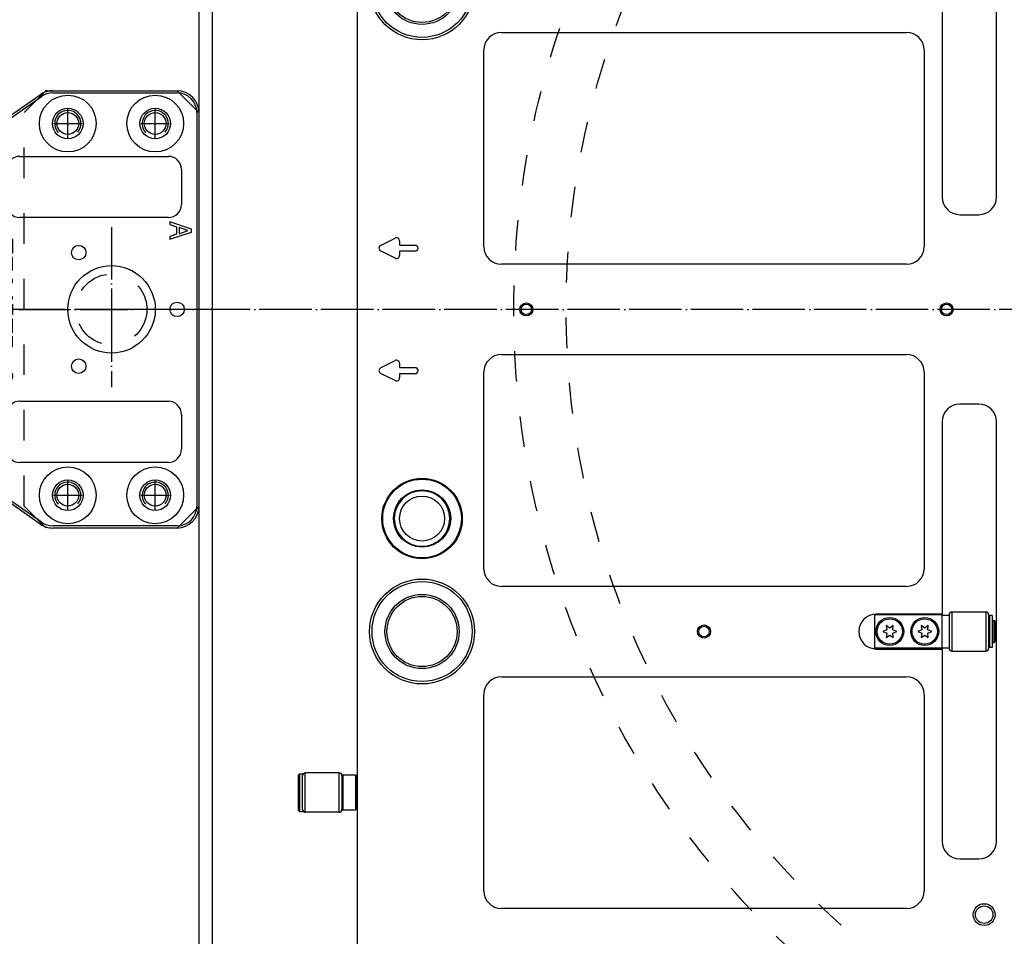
# Model space of a CAD drawing. Extents: x -1809 to 6113, y -4129 to 1471.
# Tile 59 of 197: x 986 to 1211, y -1965 to -1756. Entities that reach past the tile are written whole.
import ezdxf

# ---------------------------------------------------------------- set-up
doc = ezdxf.new("R2010")
doc.units = 0
doc.linetypes.add('DASHED', pattern=[15, 7, -8])
doc.linetypes.add('DOT_CENTER', pattern=[14, 12, -1, 0, -1])
doc.layers.get('0').update_dxf_attribs({"linetype": 'CONTINUOUS'})
for name, color, linetype in [('1', 7, 'CONTINUOUS'), ('141', 7, 'CONTINUOUS'), ('16', 7, 'CONTINUOUS'), ('DIMPROHIDE', 7, 'CONTINUOUS')]:
    doc.layers.add(name, color=color, linetype=linetype)

# ---------------------------------------------------------------- blocks, each defined once
blk = doc.blocks.new('PIN__616', base_point=(977, -1801.88))
at = {"layer": '1', "color": 4, "linetype": 'CONTINUOUS'}
for centre, radius in [((957, -1821.88), 20), ((949.5, -1808.89), 4), ((949.5, -1808.89), 2.2), ((957, -1821.88), 10), ((957, -1821.88), 8.6), ((957, -1821.88), 5.9), ((972, -1821.88), 4), ((972, -1821.88), 2.2), ((949.5, -1834.87), 4), ((949.5, -1834.87), 2.2)]:
    blk.add_circle(centre, radius, dxfattribs=at)
blk = doc.blocks.new('E7015-23251__617', base_point=(930.86, -1871.88))
at = {"layer": '1', "color": 6, "linetype": 'DOT_CENTER'}
for p, q in [((992, -1771.88), (991.8, -1772.02)), ((992.34, -1771.88), (992, -1771.88)), ((1007, -1803.04), (1007, -1821.88)), ((957, -1806.88), (957, -1839.25)), ((930.86, -1821.88), (978.06, -1821.88)), ((985.7, -1821.88), (1007, -1821.88)), ((1007, -1821.88), (1007, -1839.69)), ((1033.69, -1821.88), (1007, -1821.88))]:
    blk.add_line(p, q, dxfattribs=at)
at = {"layer": '1', "color": 6, "linetype": 'CONTINUOUS'}
for p, q in [((993.57, -1771.88), (1022, -1771.88)), ((944.99, -1804.65), (990.71, -1772.78)), ((945.28, -1805.06), (991, -1773.19)), ((993.57, -1772.38), (1022, -1772.38)), ((1026.5, -1776.88), (1026.5, -1866.88)), ((1027, -1776.88), (1027, -1866.88)), ((986, -1786.88), (1020, -1786.88)), ((983, -1797.88), (983, -1789.88)), ((1023, -1789.88), (1023, -1797.88)), ((1020, -1800.88), (986, -1800.88)), ((970.33, -1801.88), (970.33, -1804.02)), ((975.33, -1801.88), (970.33, -1801.88)), ((971.01, -1802.5), (971.01, -1803.96)), ((972.76, -1802.5), (971.01, -1802.5)), ((972.76, -1803.96), (972.76, -1802.5)), ((973.33, -1802.5), (973.33, -1803.96)), ((974.7, -1802.5), (973.33, -1802.5)), ((974.7, -1803.96), (974.7, -1802.5)), ((975.33, -1804.02), (975.33, -1801.88)), ((1020.33, -1801.88), (1020.33, -1802.5)), ((1025.33, -1803.51), (1020.33, -1801.88)), ((1020.33, -1802.5), (1021.83, -1803)), ((1021.83, -1803), (1021.83, -1804.69)), ((1022.45, -1803.17), (1022.45, -1804.58)), ((1024.45, -1803.85), (1022.45, -1803.17)), ((1022.45, -1804.58), (1024.45, -1803.85)), ((1025.33, -1804.19), (1025.33, -1803.51)), ((970.33, -1804.02), (970.45, -1804.47)), ((970.45, -1804.47), (970.64, -1804.8)), ((970.64, -1804.8), (970.95, -1805.09)), ((970.95, -1805.09), (971.26, -1805.25)), ((971.01, -1803.96), (971.08, -1804.24)), ((971.08, -1804.24), (971.26, -1804.47)), ((971.26, -1804.47), (971.51, -1804.64)), ((971.26, -1805.25), (971.7, -1805.37)), ((971.51, -1804.64), (971.76, -1804.69)), ((971.7, -1805.37), (972.01, -1805.37)), ((971.76, -1804.69), (972.01, -1804.69)), ((972.01, -1804.69), (972.26, -1804.64)), ((972.01, -1805.37), (972.45, -1805.25)), ((972.26, -1804.64), (972.51, -1804.47)), ((972.45, -1805.25), (972.83, -1805.03)), ((972.51, -1804.47), (972.7, -1804.24)), ((972.7, -1804.24), (972.76, -1803.96)), ((972.83, -1805.03), (973.08, -1804.75)), ((973.08, -1804.75), (973.2, -1804.86)), ((973.2, -1804.86), (973.58, -1805.09)), ((973.33, -1803.96), (973.39, -1804.19)), ((973.39, -1804.19), (973.51, -1804.35)), ((973.51, -1804.35), (973.7, -1804.47)), ((973.58, -1805.09), (973.89, -1805.14)), ((973.7, -1804.47), (973.89, -1804.52)), ((973.89, -1804.52), (974.14, -1804.52)), ((973.89, -1805.14), (974.14, -1805.14)), ((974.14, -1804.52), (974.33, -1804.47)), ((974.14, -1805.14), (974.45, -1805.09)), ((974.33, -1804.47), (974.51, -1804.35)), ((974.45, -1805.09), (974.83, -1804.86)), ((974.51, -1804.35), (974.64, -1804.19)), ((974.64, -1804.19), (974.7, -1803.96)), ((974.83, -1804.86), (975.08, -1804.64)), ((975.08, -1804.64), (975.26, -1804.3)), ((975.26, -1804.3), (975.33, -1804.02)), ((979.33, -1805.85), (984.33, -1805.85)), ((979.33, -1809.11), (979.33, -1805.85)), ((984.33, -1805.85), (984.33, -1809.05)), ((1020.33, -1805.82), (1025.33, -1804.19)), ((1021.83, -1804.69), (1020.33, -1805.2)), ((1020.33, -1805.2), (1020.33, -1805.82)), ((979.95, -1806.46), (979.95, -1809.11)), ((981.58, -1806.46), (979.95, -1806.46)), ((981.58, -1808.83), (981.58, -1806.46)), ((982.2, -1806.46), (982.2, -1808.83)), ((983.7, -1806.46), (982.2, -1806.46)), ((983.7, -1809.05), (983.7, -1806.46)), ((979.95, -1809.11), (979.33, -1809.11)), ((979.33, -1810.57), (979.33, -1811.25)), ((980.33, -1810.68), (979.33, -1810.57)), ((982.2, -1808.83), (981.58, -1808.83)), ((984.33, -1809.05), (983.7, -1809.05)), ((983.7, -1810.01), (983.7, -1812.26)), ((984.33, -1810.01), (983.7, -1810.01)), ((984.33, -1812.93), (984.33, -1810.01)), ((979.33, -1811.25), (980.26, -1811.36)), ((980.26, -1811.36), (981.01, -1811.53)), ((981.26, -1810.96), (980.33, -1810.68)), ((981.01, -1811.53), (981.76, -1811.81)), ((981.83, -1811.19), (981.26, -1810.96)), ((981.76, -1811.81), (982.7, -1812.26)), ((982.58, -1811.53), (981.83, -1811.19)), ((983.7, -1812.26), (982.58, -1811.53)), ((982.7, -1812.26), (983.76, -1812.93)), ((979.39, -1814.96), (979.33, -1815.18)), ((979.51, -1814.68), (979.39, -1814.96)), ((979.64, -1814.51), (979.51, -1814.68)), ((979.83, -1814.34), (979.64, -1814.51)), ((980.08, -1814.17), (979.83, -1814.34)), ((980.08, -1814.96), (979.95, -1815.18)), ((980.33, -1814.06), (980.08, -1814.17)), ((980.26, -1814.73), (980.08, -1814.96)), ((980.45, -1814.62), (980.26, -1814.73)), ((980.64, -1813.95), (980.33, -1814.06)), ((980.76, -1814.51), (980.45, -1814.62)), ((981.01, -1813.89), (980.64, -1813.95)), ((981.45, -1814.45), (980.76, -1814.51)), ((981.58, -1813.83), (981.01, -1813.89)), ((982.2, -1814.45), (981.45, -1814.45)), ((982.08, -1813.83), (981.58, -1813.83)), ((982.64, -1813.89), (982.08, -1813.83)), ((982.89, -1814.51), (982.2, -1814.45)), ((983.01, -1813.95), (982.64, -1813.89)), ((983.2, -1814.62), (982.89, -1814.51)), ((983.33, -1814.06), (983.01, -1813.95)), ((983.39, -1814.73), (983.2, -1814.62)), ((983.58, -1814.17), (983.33, -1814.06)), ((983.58, -1814.96), (983.39, -1814.73)), ((983.83, -1814.34), (983.58, -1814.17)), ((983.7, -1815.18), (983.58, -1814.96)), ((983.76, -1812.93), (984.33, -1812.93)), ((984.01, -1814.51), (983.83, -1814.34)), ((984.14, -1814.68), (984.01, -1814.51)), ((984.26, -1814.96), (984.14, -1814.68)), ((984.33, -1815.18), (984.26, -1814.96)), ((979.33, -1815.18), (979.33, -1815.58)), ((979.33, -1815.58), (979.39, -1815.8)), ((979.39, -1815.8), (979.51, -1816.08)), ((979.51, -1816.08), (979.64, -1816.25)), ((979.64, -1816.25), (979.83, -1816.42)), ((979.83, -1816.42), (980.08, -1816.59)), ((979.95, -1815.18), (979.95, -1815.58)), ((979.95, -1815.58), (980.08, -1815.8)), ((980.08, -1815.8), (980.26, -1816.03)), ((980.08, -1816.59), (980.33, -1816.7)), ((980.26, -1816.03), (980.45, -1816.14)), ((980.33, -1816.7), (980.64, -1816.81)), ((980.45, -1816.14), (980.76, -1816.25)), ((980.64, -1816.81), (981.01, -1816.87)), ((980.76, -1816.25), (981.45, -1816.31)), ((981.01, -1816.87), (981.58, -1816.93)), ((981.45, -1816.31), (982.2, -1816.31)), ((981.58, -1816.93), (982.08, -1816.93)), ((982.08, -1816.93), (982.64, -1816.87)), ((982.2, -1816.31), (982.89, -1816.25)), ((982.64, -1816.87), (983.01, -1816.81)), ((982.89, -1816.25), (983.2, -1816.14)), ((983.01, -1816.81), (983.33, -1816.7)), ((983.2, -1816.14), (983.39, -1816.03)), ((983.33, -1816.7), (983.58, -1816.59)), ((983.39, -1816.03), (983.58, -1815.8)), ((983.58, -1815.8), (983.7, -1815.58)), ((983.58, -1816.59), (983.83, -1816.42)), ((983.7, -1815.58), (983.7, -1815.18)), ((983.83, -1816.42), (984.01, -1816.25)), ((984.01, -1816.25), (984.14, -1816.08)), ((984.14, -1816.08), (984.26, -1815.8)), ((984.26, -1815.8), (984.33, -1815.58)), ((984.33, -1815.58), (984.33, -1815.18)), ((979.33, -1818.9), (979.33, -1819.46)), ((982.95, -1818.9), (979.33, -1818.9)), ((979.33, -1819.46), (984.33, -1819.46)), ((982.95, -1817.83), (982.95, -1818.9)), ((983.45, -1817.83), (982.95, -1817.83)), ((983.45, -1817.94), (983.45, -1817.83)), ((983.51, -1818.22), (983.45, -1817.94)), ((983.58, -1818.39), (983.51, -1818.22)), ((983.7, -1818.61), (983.58, -1818.39)), ((983.89, -1818.78), (983.7, -1818.61)), ((984.14, -1818.95), (983.89, -1818.78)), ((984.33, -1819.01), (984.14, -1818.95)), ((984.33, -1819.46), (984.33, -1819.01)), ((979.33, -1821.65), (979.39, -1821.37)), ((979.33, -1821.93), (979.33, -1821.65)), ((979.39, -1821.37), (979.51, -1821.09)), ((979.51, -1821.09), (979.64, -1820.92)), ((979.64, -1820.92), (979.83, -1820.75)), ((979.83, -1820.75), (980.08, -1820.58)), ((980.08, -1821.37), (979.95, -1821.65)), ((979.95, -1821.65), (979.95, -1821.93)), ((980.08, -1820.58), (980.33, -1820.47)), ((980.26, -1821.15), (980.08, -1821.37)), ((980.45, -1821.03), (980.26, -1821.15)), ((980.33, -1820.47), (980.7, -1820.36)), ((980.76, -1820.92), (980.45, -1821.03)), ((980.7, -1820.36), (980.76, -1820.92)), ((981.58, -1820.41), (984.33, -1820.75)), ((981.58, -1820.98), (981.58, -1820.41)), ((981.76, -1821.09), (981.58, -1820.98)), ((981.95, -1821.31), (981.76, -1821.09)), ((982.08, -1821.65), (981.95, -1821.31)), ((982.08, -1821.93), (982.08, -1821.65)), ((982.33, -1821.03), (982.51, -1821.31)), ((983.7, -1821.2), (982.33, -1821.03)), ((982.51, -1821.31), (982.64, -1821.65)), ((982.64, -1821.65), (982.64, -1821.93)), ((983.7, -1823.06), (983.7, -1821.2)), ((984.33, -1820.75), (984.33, -1823.06)), ((979.39, -1822.21), (979.33, -1821.93)), ((979.51, -1822.5), (979.39, -1822.21)), ((979.64, -1822.66), (979.51, -1822.5)), ((979.83, -1822.83), (979.64, -1822.66)), ((980.08, -1823), (979.83, -1822.83)), ((979.95, -1821.93), (980.08, -1822.21)), ((980.08, -1822.21), (980.26, -1822.44)), ((980.33, -1823.11), (980.08, -1823)), ((980.26, -1822.44), (980.45, -1822.55)), ((980.7, -1823.23), (980.33, -1823.11)), ((980.45, -1822.55), (980.76, -1822.66)), ((981.2, -1823.23), (980.7, -1823.23)), ((980.76, -1822.66), (981.26, -1822.66)), ((981.58, -1823.11), (981.2, -1823.23)), ((981.26, -1822.66), (981.58, -1822.55)), ((981.58, -1822.55), (981.76, -1822.44)), ((981.83, -1823), (981.58, -1823.11)), ((981.76, -1822.44), (981.95, -1822.21)), ((982.08, -1822.83), (981.83, -1823)), ((981.95, -1822.21), (982.08, -1821.93)), ((982.26, -1822.66), (982.08, -1822.83)), ((982.45, -1822.5), (982.26, -1822.66)), ((982.58, -1822.21), (982.45, -1822.5)), ((982.64, -1821.93), (982.58, -1822.21)), ((984.33, -1823.06), (983.7, -1823.06)), ((979.33, -1824.13), (979.33, -1824.75)), ((984.33, -1824.13), (979.33, -1824.13)), ((979.33, -1824.75), (981.58, -1824.75)), ((981.58, -1824.75), (981.58, -1826.83)), ((982.2, -1824.75), (983.7, -1824.75)), ((982.2, -1826.83), (982.2, -1824.75)), ((983.7, -1824.75), (983.7, -1827.16)), ((984.33, -1827.16), (984.33, -1824.13)), ((979.33, -1828.06), (979.33, -1830.2)), ((984.33, -1828.06), (979.33, -1828.06)), ((981.58, -1826.83), (982.2, -1826.83)), ((983.7, -1827.16), (984.33, -1827.16)), ((984.33, -1830.2), (984.33, -1828.06)), ((979.33, -1830.2), (979.45, -1830.65)), ((979.45, -1830.65), (979.64, -1830.99)), ((980.01, -1828.68), (980.01, -1830.15)), ((981.76, -1828.68), (980.01, -1828.68)), ((980.01, -1830.15), (980.08, -1830.43)), ((980.08, -1830.43), (980.26, -1830.65)), ((980.26, -1830.65), (980.51, -1830.82)), ((980.51, -1830.82), (980.76, -1830.88)), ((981.01, -1830.88), (981.26, -1830.82)), ((981.26, -1830.82), (981.51, -1830.65)), ((981.51, -1830.65), (981.7, -1830.43)), ((981.7, -1830.43), (981.76, -1830.15)), ((981.76, -1830.15), (981.76, -1828.68)), ((982.33, -1828.68), (982.33, -1830.15)), ((983.7, -1828.68), (982.33, -1828.68)), ((982.33, -1830.15), (982.39, -1830.37)), ((982.39, -1830.37), (982.51, -1830.54)), ((982.51, -1830.54), (982.7, -1830.65)), ((982.7, -1830.65), (982.89, -1830.71)), ((982.89, -1830.71), (983.14, -1830.71)), ((983.14, -1830.71), (983.33, -1830.65)), ((983.33, -1830.65), (983.51, -1830.54)), ((983.51, -1830.54), (983.64, -1830.37)), ((983.64, -1830.37), (983.7, -1830.15)), ((983.7, -1830.15), (983.7, -1828.68)), ((983.83, -1831.05), (984.08, -1830.82)), ((984.08, -1830.82), (984.26, -1830.48)), ((984.26, -1830.48), (984.33, -1830.2)), ((983.08, -1834.14), (979.33, -1832.45)), ((979.33, -1832.45), (979.33, -1833.01)), ((979.33, -1833.01), (983.08, -1834.7)), ((979.64, -1830.99), (979.95, -1831.27)), ((979.95, -1831.27), (980.26, -1831.44)), ((980.26, -1831.44), (980.7, -1831.55)), ((980.7, -1831.55), (981.01, -1831.55)), ((980.76, -1830.88), (981.01, -1830.88)), ((981.01, -1831.55), (981.45, -1831.44)), ((981.45, -1831.44), (981.83, -1831.21)), ((981.83, -1831.21), (982.08, -1830.93)), ((982.08, -1830.93), (982.2, -1831.05)), ((982.2, -1831.05), (982.58, -1831.27)), ((982.58, -1831.27), (982.89, -1831.33)), ((982.89, -1831.33), (983.14, -1831.33)), ((983.14, -1831.33), (983.45, -1831.27)), ((983.45, -1831.27), (983.83, -1831.05)), ((983.08, -1834.7), (983.08, -1834.14)), ((979.33, -1838.58), (979.33, -1835.6)), ((979.33, -1835.6), (979.7, -1835.6)), ((979.7, -1835.6), (980.14, -1835.71)), ((979.95, -1836.39), (979.95, -1838.58)), ((980.33, -1836.5), (979.95, -1836.39)), ((980.14, -1835.71), (980.58, -1835.94)), ((980.76, -1836.78), (980.33, -1836.5)), ((980.58, -1835.94), (980.95, -1836.22)), ((981.26, -1837.18), (980.76, -1836.78)), ((980.95, -1836.22), (981.39, -1836.56)), ((981.64, -1837.57), (981.26, -1837.18)), ((981.39, -1836.56), (981.7, -1836.9)), ((982.08, -1838.02), (981.64, -1837.57)), ((981.7, -1836.9), (982.08, -1837.23)), ((982.08, -1837.23), (982.51, -1837.63)), ((982.51, -1837.63), (982.7, -1837.74)), ((982.89, -1835.83), (983.14, -1835.83)), ((982.89, -1836.45), (982.89, -1835.83)), ((983.14, -1836.45), (982.89, -1836.45)), ((983.14, -1835.83), (983.45, -1835.88)), ((983.33, -1836.5), (983.14, -1836.45)), ((983.51, -1836.61), (983.33, -1836.5)), ((983.33, -1837.74), (983.51, -1837.63)), ((983.45, -1835.88), (983.83, -1836.11)), ((983.64, -1836.78), (983.51, -1836.61)), ((983.51, -1837.63), (983.64, -1837.46)), ((983.7, -1837.01), (983.64, -1836.78)), ((983.64, -1837.46), (983.7, -1837.23)), ((983.7, -1837.23), (983.7, -1837.01)), ((983.83, -1836.11), (984.08, -1836.33)), ((984.08, -1836.33), (984.26, -1836.67)), ((984.26, -1837.57), (984.08, -1837.91)), ((984.26, -1836.67), (984.33, -1836.95)), ((984.33, -1837.29), (984.26, -1837.57)), ((984.33, -1836.95), (984.33, -1837.29)), ((990.71, -1870.98), (944.99, -1839.11)), ((991, -1870.57), (945.28, -1838.7)), ((979.95, -1838.58), (979.33, -1838.58)), ((982.2, -1838.13), (982.08, -1838.02)), ((982.58, -1838.36), (982.2, -1838.13)), ((982.89, -1838.41), (982.58, -1838.36)), ((982.7, -1837.74), (982.89, -1837.8)), ((982.89, -1837.8), (983.14, -1837.8)), ((983.14, -1838.41), (982.89, -1838.41)), ((983.14, -1837.8), (983.33, -1837.74)), ((983.45, -1838.36), (983.14, -1838.41)), ((983.83, -1838.13), (983.45, -1838.36)), ((984.08, -1837.91), (983.83, -1838.13)), ((986, -1842.88), (1020, -1842.88)), ((983, -1853.88), (983, -1845.88)), ((1023, -1845.88), (1023, -1853.88)), ((1020, -1856.88), (986, -1856.88)), ((1022, -1871.38), (993.57, -1871.38)), ((1022, -1871.88), (993.57, -1871.88))]:
    blk.add_line(p, q, dxfattribs=at)
for centre, radius in [((997, -1779.38), 6.5), ((1017, -1779.38), 6.5), ((997, -1779.38), 3.5), ((1017, -1779.38), 3.5), ((949.5, -1808.89), 1.65), ((999.5, -1808.89), 1.65), ((957, -1821.88), 10), ((1007, -1821.88), 10), ((972, -1821.88), 1.65), ((1022, -1821.88), 1.65), ((949.5, -1834.87), 1.65), ((999.5, -1834.87), 1.65), ((997, -1864.38), 6.5), ((1017, -1864.38), 6.5), ((997, -1864.38), 3.5), ((1017, -1864.38), 3.5)]:
    blk.add_circle(centre, radius, dxfattribs=at)
for centre, radius, start, end in [((993.57, -1776.88), 5, 90, 124.8825), ((1022, -1776.88), 5, 0, 90), ((993.57, -1776.88), 4.5, 90, 124.8825), ((1022, -1776.88), 4.5, 0, 90), ((986, -1789.88), 3, 90, 180), ((1020, -1789.88), 3, 0, 90), ((986, -1797.88), 3, 180, -90), ((1020, -1797.88), 3, -90, 0), ((957, -1821.88), 21, 124.8825, 180), ((957, -1821.88), 20.5, 124.8825, 180), ((957, -1821.88), 21, 180, -124.8825), ((957, -1821.88), 20.5, 180, -124.8825), ((986, -1845.88), 3, 90, 180), ((1020, -1845.88), 3, 0, 90), ((986, -1853.88), 3, 180, -90), ((1020, -1853.88), 3, -90, 0), ((1022, -1866.88), 4.5, -90, 0), ((1022, -1866.88), 5, -90, 0), ((993.57, -1866.88), 5, -124.8825, -90), ((993.57, -1866.88), 4.5, -124.8825, -90)]:
    blk.add_arc(centre, radius, start, end, dxfattribs=at)
at = {"layer": '1'}
blk.add_blockref('PIN__616', (977, -1801.88), dxfattribs=at)
blk = doc.blocks.new('HEADPLATE_TEL', base_point=(934, -2316.07))
at = {"layer": '1', "color": 1, "linetype": 'DASHED'}
for p, q in [((987, -1776.88), (992, -1771.88)), ((992, -1771.88), (1022, -1771.88)), ((1027, -1776.88), (1022, -1771.88)), ((987, -1866.88), (987, -1776.88)), ((1027, -1776.88), (1027, -1866.88)), ((987, -1866.88), (992, -1871.88)), ((1022, -1871.88), (1027, -1866.88)), ((1022, -1871.88), (992, -1871.88))]:
    blk.add_line(p, q, dxfattribs=at)
at = {"layer": '1', "color": 1, "linetype": 'DOT_CENTER'}
for p, q in [((997, -1782.68), (997, -1776.08)), ((1017, -1782.68), (1017, -1776.08)), ((993.7, -1779.38), (1000.3, -1779.38)), ((1013.7, -1779.38), (1020.3, -1779.38)), ((1007, -1818.13), (1007, -1825.63)), ((1003.25, -1821.88), (1010.75, -1821.88)), ((997, -1867.68), (997, -1861.08)), ((1017, -1867.68), (1017, -1861.08)), ((993.7, -1864.38), (1000.3, -1864.38)), ((1013.7, -1864.38), (1020.3, -1864.38))]:
    blk.add_line(p, q, dxfattribs=at)
at = {"layer": '1', "color": 7, "linetype": 'CONTINUOUS'}
for centre in [(997, -1779.38), (1017, -1779.38), (997, -1864.38), (1017, -1864.38)]:
    blk.add_circle(centre, 2.5, dxfattribs=at)
at = {"layer": '1', "color": 1, "linetype": 'DASHED'}
blk.add_circle((1007, -1821.88), 8.1, dxfattribs=at)
at = {"layer": '1', "color": 1, "linetype": 'CONTINUOUS'}
for centre, start, end in [((997, -1779.38), 0, -136.9026), ((1017, -1779.38), 0, -136.9026), ((997, -1779.38), -40.9955, 0), ((1017, -1779.38), -40.9955, 0), ((997, -1864.38), 0, -136.9026), ((1017, -1864.38), 0, -136.9026), ((997, -1864.38), -40.9955, 0), ((1017, -1864.38), -40.9955, 0)]:
    blk.add_arc(centre, 3, start, end, dxfattribs=at)
at = {"layer": '141', "color": 7, "linetype": 'CONTINUOUS'}
blk.add_line((1030, -1538.88), (1030, -2047.74), dxfattribs=at)
at = {"layer": '16', "color": 1, "linetype": 'DOT_CENTER'}
blk.add_line((1532.2, -1821.88), (940.8, -1821.88), dxfattribs=at)
at = {"layer": 'DIMPROHIDE', "color": 7, "linetype": 'CONTINUOUS'}
blk.add_line((1027, -1538.88), (1027, -2050.74), dxfattribs=at)
at = {"layer": 'DIMPROHIDE', "color": 7, "linetype": 'DASHED'}
for radius in [201, 189]:
    blk.add_circle((1300, -1821.88), radius, dxfattribs=at)
at = {"layer": '1'}
blk.add_blockref('E7015-23251__617', (930.86, -1871.88), dxfattribs=at)
blk = doc.blocks.new('E7018-24101__831', base_point=(1536.8, -1521.88))
at = {"color": 1, "linetype": 'CONTINUOUS'}
for p, q in [((1063.2, -1525.88), (1063.2, -2117.88)), ((1209.4, -1796.22), (1209.4, -1700.22)), ((1197, -1752.22), (1197, -1796.22)), ((1096.18, -1758.55), (1188.86, -1758.55)), ((1092.18, -1807.55), (1092.18, -1762.55)), ((1192.86, -1762.55), (1192.86, -1807.55)), ((1201, -1800.22), (1205.4, -1800.22)), ((1068.54, -1807.25), (1071.88, -1805.59)), ((1072.89, -1806.21), (1072.89, -1807.18)), ((1072.89, -1807.18), (1076.43, -1807.18)), ((1077.13, -1807.88), (1077.13, -1807.88)), ((1071.88, -1810.17), (1068.54, -1808.51)), ((1072.89, -1808.58), (1072.89, -1809.55)), ((1076.43, -1808.58), (1072.89, -1808.58)), ((1188.86, -1811.55), (1096.18, -1811.55)), ((1096.18, -1832.21), (1188.86, -1832.21)), ((1068.54, -1835.25), (1071.88, -1833.59)), ((1072.89, -1834.21), (1072.89, -1835.18)), ((1072.89, -1835.18), (1076.43, -1835.18)), ((1071.88, -1838.17), (1068.54, -1836.51)), ((1072.89, -1836.58), (1072.89, -1837.55)), ((1076.43, -1836.58), (1072.89, -1836.58)), ((1077.13, -1835.88), (1077.13, -1835.88)), ((1092.18, -1881.21), (1092.18, -1836.21)), ((1192.86, -1836.21), (1192.86, -1881.21)), ((1205.4, -1843.54), (1201, -1843.54)), ((1197, -1847.54), (1197, -1891.54)), ((1209.4, -1943.54), (1209.4, -1847.54)), ((1188.86, -1885.21), (1096.18, -1885.21)), ((1197, -1891.54), (1181.9, -1891.54)), ((1197, -1891.74), (1197, -1891.54)), ((1197, -1891.84), (1197, -1891.74)), ((1197, -1899.24), (1197, -1891.84)), ((1181.9, -1899.54), (1197, -1899.54)), ((1197, -1899.34), (1197, -1899.24)), ((1197, -1899.54), (1197, -1899.34)), ((1197, -1899.54), (1197, -1943.54)), ((1096.18, -1905.87), (1188.86, -1905.87)), ((1092.18, -1954.87), (1092.18, -1909.87)), ((1192.86, -1909.87), (1192.86, -1954.87)), ((1201, -1947.54), (1205.4, -1947.54)), ((1188.86, -1958.87), (1096.18, -1958.87))]:
    blk.add_line(p, q, dxfattribs=at)
for centre, radius in [((1101.88, -1821.88), 1.5), ((1101.88, -1821.88), 1.2), ((1198, -1821.88), 1.5), ((1198, -1821.88), 1.2), ((1078.03, -1869.71), 9.2), ((1078.03, -1869.71), 9), ((1078.03, -1869.71), 6.55), ((1142.52, -1895.54), 1.5), ((1142.52, -1895.54), 1.2), ((1206.6, -1960.28), 2.5), ((1206.6, -1960.28), 2)]:
    blk.add_circle(centre, radius, dxfattribs=at)
for centre, radius, start, end in [((1096.18, -1762.55), 4, 90, 180), ((1188.86, -1762.55), 4, 0, 90), ((1201, -1796.22), 4, 180, -90), ((1205.4, -1796.22), 4, -90, 0), ((1072.19, -1806.21), 0.7, 0, 116.5651), ((1068.86, -1807.88), 0.7, 116.5651, -116.5651), ((1076.43, -1807.88), 0.7, 0, 90), ((1076.43, -1807.88), 0.7, -90, 0), ((1096.18, -1807.55), 4, 180, -90), ((1188.86, -1807.55), 4, -90, 0), ((1072.19, -1809.55), 0.7, -116.5651, 0), ((1096.18, -1836.21), 4, 90, 180), ((1188.86, -1836.21), 4, 0, 90), ((1068.86, -1835.88), 0.7, 116.5651, -116.5651), ((1072.19, -1834.21), 0.7, 0, 116.5651), ((1076.43, -1835.88), 0.7, 0, 90), ((1072.19, -1837.55), 0.7, -116.5651, 0), ((1076.43, -1835.88), 0.7, -90, 0), ((1201, -1847.54), 4, 90, 180), ((1205.4, -1847.54), 4, 0, 90), ((1078.03, -1869.71), 6.35, 90, -90), ((1078.03, -1869.71), 6.35, -90, 90), ((1096.18, -1881.21), 4, 180, -90), ((1188.86, -1881.21), 4, -90, 0), ((1181.9, -1895.54), 4, 90, -90), ((1096.18, -1909.87), 4, 90, 180), ((1188.86, -1909.87), 4, 0, 90), ((1201, -1943.54), 4, 180, -90), ((1205.4, -1943.54), 4, -90, 0), ((1096.18, -1954.87), 4, 180, -90), ((1188.86, -1954.87), 4, -90, 0)]:
    blk.add_arc(centre, radius, start, end, dxfattribs=at)
blk = doc.blocks.new('BEARING_HK0509__836', base_point=(1059.7, -1927.87))
at = {"color": 1, "linetype": 'CONTINUOUS'}
for p, q in [((1050.7, -1929.87), (1050.7, -1928.47)), ((1050.7, -1934.87), (1050.7, -1929.87)), ((1051.3, -1936.87), (1051.3, -1927.87)), ((1059.1, -1927.87), (1051.3, -1927.87)), ((1059.1, -1936.87), (1059.1, -1927.87)), ((1059.7, -1928.57), (1059.7, -1928.47)), ((1059.7, -1928.57), (1059.7, -1932.37)), ((1059.7, -1932.37), (1059.7, -1936.17)), ((1050.7, -1936.27), (1050.7, -1934.87)), ((1059.7, -1936.27), (1059.7, -1936.17)), ((1059.1, -1936.87), (1051.3, -1936.87))]:
    blk.add_line(p, q, dxfattribs=at)
for centre, start, end in [((1051.3, -1928.47), 90, 180), ((1059.1, -1928.47), 0, 90), ((1051.3, -1936.27), 180, -90), ((1059.1, -1936.27), -90, 0)]:
    blk.add_arc(centre, 0.6, start, end, dxfattribs=at)
blk = doc.blocks.new('E2812-23753-0__837', base_point=(1063.2, -1928.07))
at = {"color": 1, "linetype": 'CONTINUOUS'}
for p, q in [((1049.7, -1928.37), (1050, -1928.07)), ((1049.7, -1928.37), (1049.7, -1936.37)), ((1050, -1928.07), (1050, -1936.67)), ((1050, -1928.07), (1050.7, -1928.07)), ((1050.7, -1928.07), (1050.7, -1928.47)), ((1050.7, -1929.87), (1050.7, -1928.47)), ((1050.7, -1934.87), (1050.7, -1929.87)), ((1063.2, -1929.87), (1063, -1929.87)), ((1049.7, -1936.37), (1050, -1936.67)), ((1050, -1936.67), (1050.7, -1936.67)), ((1050.7, -1936.27), (1050.7, -1934.87)), ((1050.7, -1936.27), (1050.7, -1936.67)), ((1063.2, -1934.87), (1063, -1934.87))]:
    blk.add_line(p, q, dxfattribs=at)
blk = doc.blocks.new('24791-0S111__838', base_point=(1063, -1928.37))
at = {"color": 1, "linetype": 'CONTINUOUS'}
for p, q in [((1059.7, -1928.57), (1059.9, -1928.37)), ((1059.7, -1928.57), (1059.7, -1932.37)), ((1062.8, -1928.37), (1059.9, -1928.37)), ((1059.9, -1928.37), (1059.9, -1932.37)), ((1063, -1928.57), (1062.8, -1928.37)), ((1062.8, -1928.37), (1062.8, -1932.37)), ((1063, -1928.57), (1063, -1932.37)), ((1059.7, -1932.37), (1059.7, -1936.17)), ((1059.9, -1932.37), (1059.9, -1936.37)), ((1062.8, -1932.37), (1062.8, -1936.37)), ((1063, -1932.37), (1063, -1936.17)), ((1059.7, -1936.17), (1059.9, -1936.37)), ((1062.8, -1936.37), (1059.9, -1936.37)), ((1063, -1936.17), (1062.8, -1936.37))]:
    blk.add_line(p, q, dxfattribs=at)
blk = doc.blocks.new('BEARING_ASSY1_2__839', base_point=(1063.2, -1927.87))
for name, p in [('E2812-23753-0__837', (1063.2, -1928.07)), ('BEARING_HK0509__836', (1059.7, -1927.87)), ('24791-0S111__838', (1063, -1928.37))]:
    blk.add_blockref(name, p)
blk = doc.blocks.new('WASHER1__864', base_point=(1208.4, -1891.89))
at = {"color": 1, "linetype": 'CONTINUOUS'}
for p, q in [((1208.4, -1891.89), (1207.8, -1891.89)), ((1207.8, -1891.89), (1207.8, -1893.04)), ((1207.8, -1893.04), (1207.8, -1893.94)), ((1208.4, -1891.89), (1208.4, -1899.19)), ((1207.8, -1893.94), (1207.8, -1895.54)), ((1207.8, -1895.54), (1207.8, -1897.14)), ((1207.8, -1897.14), (1207.8, -1898.04)), ((1207.8, -1898.04), (1207.8, -1899.19)), ((1208.4, -1899.19), (1207.8, -1899.19))]:
    blk.add_line(p, q, dxfattribs=at)
blk = doc.blocks.new('23796-0S111__865', base_point=(1209.1, -1891.74))
at = {"color": 1, "linetype": 'CONTINUOUS'}
for p, q in [((1197, -1891.74), (1181.5, -1891.74)), ((1181.5, -1891.74), (1181.5, -1899.34)), ((1197, -1891.84), (1197, -1891.74)), ((1197, -1891.84), (1198.6, -1891.84)), ((1197, -1899.24), (1197, -1891.84)), ((1198.6, -1891.84), (1198.6, -1893.04)), ((1198.6, -1893.04), (1198.6, -1898.04)), ((1207.6, -1893.04), (1207.8, -1893.04)), ((1207.8, -1893.04), (1207.8, -1893.94)), ((1208.5, -1893.04), (1208.5, -1893.94)), ((1208.5, -1893.04), (1208.9, -1893.04)), ((1208.9, -1893.04), (1208.9, -1895.54)), ((1209.1, -1893.24), (1208.9, -1893.04)), ((1209.1, -1897.84), (1209.1, -1893.24)), ((1207.8, -1893.94), (1207.8, -1895.54)), ((1207.8, -1895.54), (1207.8, -1897.14)), ((1208.5, -1893.94), (1208.4, -1893.94)), ((1208.5, -1893.94), (1208.5, -1895.54)), ((1208.5, -1895.54), (1208.5, -1897.14)), ((1208.9, -1895.54), (1208.9, -1898.04)), ((1198.6, -1898.04), (1198.6, -1899.24)), ((1207.6, -1898.04), (1207.8, -1898.04)), ((1207.8, -1897.14), (1207.8, -1898.04)), ((1208.5, -1897.14), (1208.4, -1897.14)), ((1208.5, -1897.14), (1208.5, -1898.04)), ((1208.5, -1898.04), (1208.9, -1898.04)), ((1209.1, -1897.84), (1208.9, -1898.04)), ((1197, -1899.34), (1181.5, -1899.34)), ((1197, -1899.24), (1198.6, -1899.24)), ((1197, -1899.34), (1197, -1899.24))]:
    blk.add_line(p, q, dxfattribs=at)
for centre in [(1185, -1895.54), (1193, -1895.54)]:
    blk.add_circle(centre, 3.2, dxfattribs=at)
blk = doc.blocks.new('BEARING_HK0509__866', base_point=(1207.6, -1891.04))
at = {"color": 1, "linetype": 'CONTINUOUS'}
for p, q in [((1198.6, -1891.64), (1198.6, -1891.84)), ((1199.2, -1891.04), (1199.2, -1900.04)), ((1199.2, -1891.04), (1207, -1891.04)), ((1207, -1891.04), (1207, -1900.04)), ((1207.6, -1891.64), (1207.6, -1899.44)), ((1198.6, -1891.84), (1198.6, -1893.04)), ((1198.6, -1893.04), (1198.6, -1898.04)), ((1198.6, -1898.04), (1198.6, -1899.24)), ((1198.6, -1899.24), (1198.6, -1899.44)), ((1199.2, -1900.04), (1207, -1900.04))]:
    blk.add_line(p, q, dxfattribs=at)
for centre, start, end in [((1199.2, -1891.64), 90, 180), ((1207, -1891.64), 0, 90), ((1199.2, -1899.44), 180, -90), ((1207, -1899.44), -90, 0)]:
    blk.add_arc(centre, 0.6, start, end, dxfattribs=at)
blk = doc.blocks.new('BEARING_ASSY2_2__867', base_point=(1209.1, -1891.04))
for name, p in [('BEARING_HK0509__866', (1207.6, -1891.04)), ('23796-0S111__865', (1209.1, -1891.74)), ('WASHER1__864', (1208.4, -1891.89))]:
    blk.add_blockref(name, p)
blk = doc.blocks.new('BEARINGS__896', base_point=(1550.3, -1569.57))
for name, p in [('BEARING_ASSY2_2__867', (1209.1, -1891.04)), ('BEARING_ASSY1_2__839', (1063.2, -1927.87))]:
    blk.add_blockref(name, p)
blk = doc.blocks.new('0515-2034_M3X12_2__902', base_point=(1187.9, -1892.64))
at = {"color": 1, "linetype": 'CONTINUOUS'}
for p, q in [((1184.31, -1895.14), (1183.4, -1895.54)), ((1183.4, -1895.54), (1184.31, -1895.94)), ((1185, -1894.74), (1184.2, -1894.15)), ((1184.2, -1894.15), (1184.31, -1895.14)), ((1184.31, -1895.94), (1184.2, -1896.92)), ((1185.8, -1894.15), (1185, -1894.74)), ((1185.69, -1895.14), (1185.8, -1894.15)), ((1186.6, -1895.54), (1185.69, -1895.14)), ((1185.69, -1895.94), (1186.6, -1895.54)), ((1185.8, -1896.92), (1185.69, -1895.94)), ((1184.2, -1896.92), (1185, -1896.34)), ((1185, -1896.34), (1185.8, -1896.92))]:
    blk.add_line(p, q, dxfattribs=at)
blk.add_circle((1185, -1895.54), 2.9, dxfattribs=at)
blk = doc.blocks.new('0515-2034_M3X12_3__909', base_point=(1195.9, -1892.64))
at = {"color": 1, "linetype": 'CONTINUOUS'}
for p, q in [((1192.31, -1895.14), (1191.4, -1895.54)), ((1191.4, -1895.54), (1192.31, -1895.94)), ((1193, -1894.74), (1192.2, -1894.15)), ((1192.2, -1894.15), (1192.31, -1895.14)), ((1192.31, -1895.94), (1192.2, -1896.92)), ((1193.8, -1894.15), (1193, -1894.74)), ((1193.69, -1895.14), (1193.8, -1894.15)), ((1194.6, -1895.54), (1193.69, -1895.14)), ((1193.69, -1895.94), (1194.6, -1895.54)), ((1193.8, -1896.92), (1193.69, -1895.94)), ((1192.2, -1896.92), (1193, -1896.34)), ((1193, -1896.34), (1193.8, -1896.92))]:
    blk.add_line(p, q, dxfattribs=at)
blk.add_circle((1193, -1895.54), 2.9, dxfattribs=at)
blk = doc.blocks.new('SCREWSET_STIFFENER__918', base_point=(1417.9, -1598))
for name, p in [('0515-2034_M3X12_2__902', (1187.9, -1892.64)), ('0515-2034_M3X12_3__909', (1195.9, -1892.64))]:
    blk.add_blockref(name, p)
blk = doc.blocks.new('21791-0S112_1__920', base_point=(1090.03, -1883.54))
at = {"color": 1, "linetype": 'CONTINUOUS'}
for radius in [12, 11.45, 8.49, 8.03]:
    blk.add_circle((1078.03, -1895.54), radius, dxfattribs=at)
blk = doc.blocks.new('21791-0S112_2__921', base_point=(1090.03, -1736.22))
at = {"color": 1, "linetype": 'CONTINUOUS'}
for radius in [12, 11.45, 8.49, 8.03]:
    blk.add_circle((1078.03, -1748.22), radius, dxfattribs=at)
blk = doc.blocks.new('BUSHINGS_INTERFACE__922', base_point=(1533.97, -1736.22))
for name, p in [('21791-0S112_2__921', (1090.03, -1736.22)), ('21791-0S112_1__920', (1090.03, -1883.54))]:
    blk.add_blockref(name, p)
blk = doc.blocks.new('6960-0041-0_1__927', base_point=(1084.38, -1863.36))
at = {"color": 1, "linetype": 'CONTINUOUS'}
blk.add_circle((1078.03, -1869.71), 5.15, dxfattribs=at)
for start, end in [(90, -90), (-90, 90)]:
    blk.add_arc((1078.03, -1869.71), 6.35, start, end, dxfattribs=at)
blk = doc.blocks.new('HOLEPLUGS__931', base_point=(1528.32, -1546.72))
blk.add_blockref('6960-0041-0_1__927', (1084.38, -1863.36))
blk = doc.blocks.new('SMALLPARTS__939', base_point=(1550.3, -1481.88))
for name, p in [('HOLEPLUGS__931', (1528.32, -1546.72)), ('BEARINGS__896', (1550.3, -1569.57)), ('SCREWSET_STIFFENER__918', (1417.9, -1598)), ('BUSHINGS_INTERFACE__922', (1533.97, -1736.22))]:
    blk.add_blockref(name, p)
blk = doc.blocks.new('E7018-64101__940', base_point=(1550.3, -1481.88))
for name, p in [('SMALLPARTS__939', (1550.3, -1481.88)), ('E7018-24101__831', (1536.8, -1521.88))]:
    blk.add_blockref(name, p)
blk = doc.blocks.new('DUT_BOARD__941', base_point=(1507.82, -1537.57))
at = {"color": 1, "linetype": 'CONTINUOUS'}
for p, q in [((1096.18, -1758.55), (1188.86, -1758.55)), ((1092.18, -1807.55), (1092.18, -1762.55)), ((1192.86, -1762.55), (1192.86, -1807.55)), ((1188.86, -1811.55), (1096.18, -1811.55)), ((1096.18, -1832.21), (1188.86, -1832.21)), ((1092.18, -1881.21), (1092.18, -1836.21)), ((1192.86, -1836.21), (1192.86, -1881.21)), ((1188.86, -1885.21), (1096.18, -1885.21)), ((1096.18, -1905.87), (1188.86, -1905.87)), ((1092.18, -1954.87), (1092.18, -1909.87)), ((1192.86, -1909.87), (1192.86, -1954.87)), ((1188.86, -1958.87), (1096.18, -1958.87))]:
    blk.add_line(p, q, dxfattribs=at)
for centre, start, end in [((1096.18, -1762.55), 90, 180), ((1188.86, -1762.55), 0, 90), ((1096.18, -1807.55), 180, -90), ((1188.86, -1807.55), -90, 0), ((1096.18, -1836.21), 90, 180), ((1188.86, -1836.21), 0, 90), ((1096.18, -1881.21), 180, -90), ((1188.86, -1881.21), -90, 0), ((1096.18, -1909.87), 90, 180), ((1188.86, -1909.87), 0, 90), ((1096.18, -1954.87), 180, -90), ((1188.86, -1954.87), -90, 0)]:
    blk.add_arc(centre, 4, start, end, dxfattribs=at)
blk = doc.blocks.new('STIFF_ASSY_DUTBD__942', base_point=(1550.3, -1481.88))
for name, p in [('E7018-64101__940', (1550.3, -1481.88)), ('DUT_BOARD__941', (1507.82, -1537.57))]:
    blk.add_blockref(name, p)
blk = doc.blocks.new('A1__1020', base_point=(1550.3, -1481.88))
blk.add_blockref('STIFF_ASSY_DUTBD__942', (1550.3, -1481.88))
blk = doc.blocks.new('FRONT1__1021', base_point=(1550.3, -1481.88))
blk.add_blockref('A1__1020', (1550.3, -1481.88))
blk = doc.blocks.new('L1__1022', base_point=(1550.3, -1481.88))
blk.add_blockref('FRONT1__1021', (1550.3, -1481.88))

msp = doc.modelspace()

# ---------------------------------------------------------------- block references
msp.add_blockref('L1__1022', (1550.3, -1481.88))
at = {"layer": '1'}
msp.add_blockref('HEADPLATE_TEL', (934, -2316.07), dxfattribs=at)

doc.saveas('drawing.dxf')
